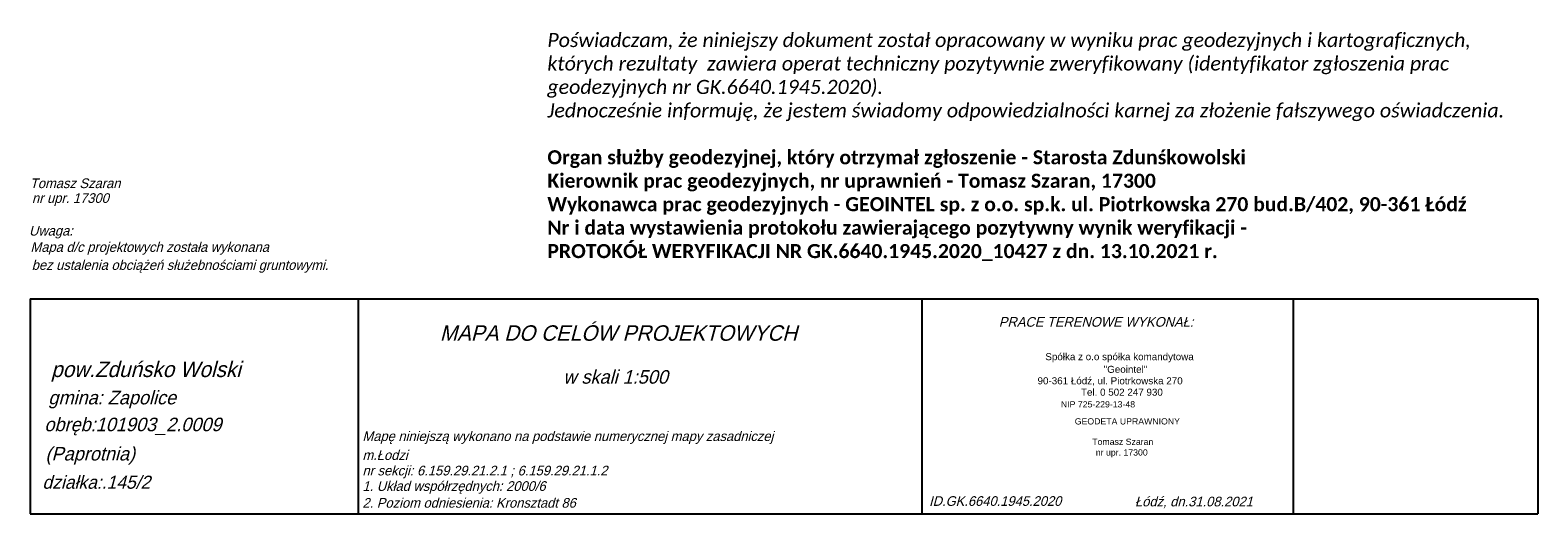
# Model space of a CAD drawing. Header units: millimetres. Extents: x 0 to 6566002, y 0 to 5716629.
# Tile 95 of 99: x 6565211 to 6565404, y 5715858 to 5715920. Entities that reach past the tile are written whole.
import ezdxf

# ---------------------------------------------------------------- set-up
doc = ezdxf.new("R2010")
doc.units = ezdxf.units.MM
doc.styles.add('GEOS_015', font='geos_018.shx', dxfattribs={"width": 0.7, "oblique": 15.00003, "height": 0.75})
doc.styles.add('GEOS_025', font='geos_025.shx', dxfattribs={"oblique": 14.89689, "height": 2.5})
doc.styles.add('GEOS_050', font='GEOS_050', dxfattribs={"oblique": 15, "height": 2.5})
doc.styles.get("Standard").update_dxf_attribs({"font": 'arial.ttf'})

msp = doc.modelspace()

# ---------------------------------------------------------------- linework, layer by layer
at = {"color": 0}
for p, q in [((6565210.674, 5715885.34), (6565403.789, 5715885.34)), ((6565210.674, 5715885.34), (6565210.674, 5715857.847)), ((6565252.692, 5715885.34), (6565252.692, 5715857.847)), ((6565324.887, 5715885.34), (6565324.887, 5715857.847)), ((6565372.446, 5715885.34), (6565372.446, 5715857.847)), ((6565403.789, 5715885.34), (6565403.789, 5715857.847)), ((6565210.674, 5715857.847), (6565403.789, 5715857.847))]:
    msp.add_line(p, q, dxfattribs=at)

# ---------------------------------------------------------------- texts
for s, height, style, oblique, p in [('Tomasz Szaran', 1.23792, 'GEOS_050', 15, (6565210.645, 5715899.524)), ('nr upr. 17300', 1.23792, 'GEOS_050', 15, (6565210.905, 5715897.63)), ('Uwaga:', 1.2379, 'GEOS_050', 15, (6565210.53, 5715893.45)), ('Mapa d/c projektowych została wykonana', 1.23792, 'GEOS_050', 15, (6565210.714, 5715891.365)), ('bez ustalenia obciążeń służebnościami gruntowymi.', 1.23792, 'GEOS_050', 15, (6565210.871, 5715889.063)), ('MAPA DO CELÓW PROJEKTOWYCH', 1.98067, 'GEOS_025', 14.8969, (6565263.145, 5715879.99)), ('PRACE TERENOWE WYKONAŁ:', 1.23792, 'GEOS_050', 15, (6565334.746, 5715881.787)), ('pow.Zduńsko Wolski', 1.98067, 'GEOS_025', 14.8969, (6565213.358, 5715875.346)), ('w skali 1:500', 1.73308, 'GEOS_050', 15, (6565278.959, 5715874.5)), ('gmina: Zapolice', 1.73308, 'GEOS_050', 15, (6565213.003, 5715871.853)), ('obręb:101903_2.0009', 1.73308, 'GEOS_050', 15, (6565212.494, 5715868.415)), ('Mapę niniejszą wykonano na podstawie numerycznej mapy zasadniczej', 1.23792, 'GEOS_050', 15, (6565253.235, 5715867.162)), ('(Paprotnia)', 1.73308, 'GEOS_050', 15, (6565212.638, 5715864.67)), ('m.Łodzi', 1.2379, 'GEOS_050', 15, (6565253.235, 5715864.741)), ('działka:.145/2', 1.67303, 'GEOS_050', 15, (6565212.246, 5715861.054)), ('nr sekcji: 6.159.29.21.2.1 ; 6.159.29.21.1.2', 1.23792, 'GEOS_050', 15, (6565253.235, 5715862.761)), ('1. Układ współrzędnych: 2000/6', 1.23792, 'GEOS_050', 15, (6565253.235, 5715860.78)), ('2. Poziom odniesienia: Kronsztadt 86', 1.23792, 'GEOS_050', 15, (6565253.235, 5715858.63)), ('ID.GK.6640.1945.2020', 1.23792, 'GEOS_050', 15, (6565325.816, 5715858.863)), ('Łódź, dn.31.08.2021', 1.23792, 'GEOS_050', 15, (6565352.189, 5715858.799))]:
    msp.add_text(s, height=height, dxfattribs=dict(at, style=style, oblique=oblique)).set_placement(p)
for s, height, p in [('Spółka z o.o spółka komandytowa', 0.9, (6565340.708, 5715877.506)), ('"Geointel"', 0.9, (6565348.183, 5715875.884)), ('90-361 Łódź, ul. Piotrkowska 270', 0.9, (6565339.709, 5715874.422)), ('Tel. 0 502 247 930', 0.9, (6565345.271, 5715872.961)), (' NIP 725-229-13-48', 0.80001, (6565342.386, 5715871.461)), ('GEODETA UPRAWNIONY', 0.80001, (6565344.474, 5715869.28)), ('Tomasz Szaran', 0.80001, (6565346.714, 5715866.67)), ('nr upr. 17300', 0.80001, (6565347.172, 5715865.303))]:
    msp.add_text(s, height=height, dxfattribs=at).set_placement(p)
at = {"color": 10, "insert": (6565276.923, 5715919.373), "char_height": 1.8, "attachment_point": 1, "style": 'GEOS_015'}
msp.add_mtext_dynamic_manual_height_columns('{\\fCalibri|b0|i1|c238|p34;\\Q0;\\W1;Poświadczam, że niniejszy dokument został opracowany w wyniku prac geodezyjnych i kartograficznych, których rezultaty  zawiera operat techniczny pozytywnie zweryfikowany (identyfikator zgłoszenia prac geodezyjnych nr GK.6640.1945.2020).\\PJednocześnie informuję, że jestem świadomy odpowiedzialności karnej za złożenie fałszywego oświadczenia.\\fCalibri|b0|i0|c238|p34;\\P\\P\\fCalibri|b1|i0|c238|p34;Organ służby geodezyjnej, który otrzymał zgłoszenie - Starosta Zdunśkowolski\\PKierownik prac geodezyjnych, nr uprawnień - Tomasz Szaran, 17300\\PWykonawca prac geodezyjnych - GEOINTEL sp. z o.o. sp.k. ul. Piotrkowska 270 bud.B/402, 90-361 Łódź\\PNr i data wystawienia protokołu zawierającego pozytywny wynik weryfikacji -^JPROTOKÓŁ WERYFIKACJI NR GK.6640.1945.2020_10427 z dn. 13.10.2021 r.}', width=126.3635, gutter_width=3.75, heights=[0], dxfattribs=at)

doc.saveas('drawing.dxf')
